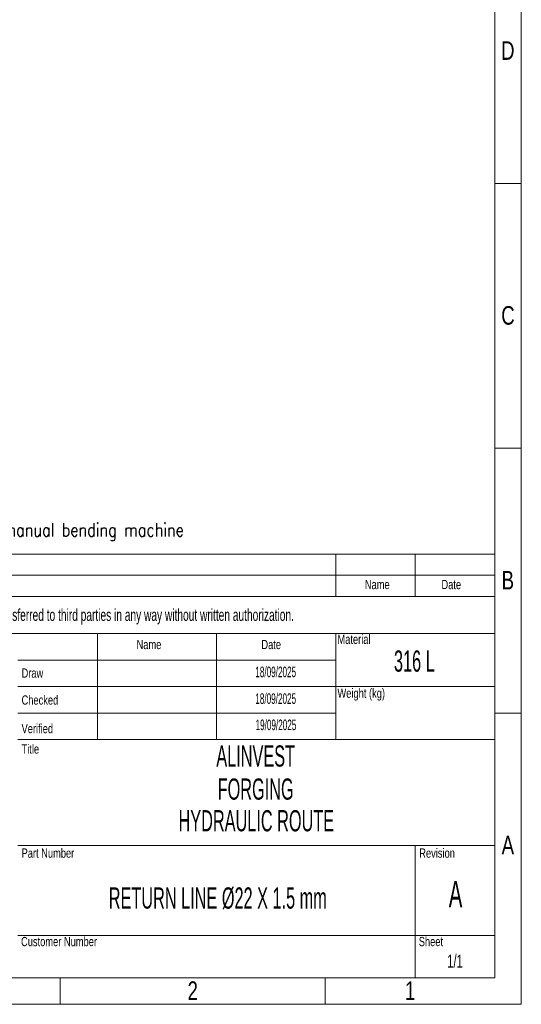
# Model space of a CAD drawing. Header units: millimetres. Extents: x 0 to 594, y 0 to 424.
# Tile 12 of 13: x 496 to 594, y 0 to 192. Entities that reach past the tile are written whole.
import ezdxf

# ---------------------------------------------------------------- set-up
doc = ezdxf.new("R2010")
doc.units = ezdxf.units.MM
doc.header["$LTSCALE"] = 0.25
doc.layers.add('SLD-0', color=179, linetype='Continuous')
doc.styles.add('AdskIsoMetric', font='romans.shx', dxfattribs={"width": 0.8, "height": 2.5})
doc.styles.add('SLDTEXTSTYLE1', font='TXT', dxfattribs={"width": 0.574367})
doc.styles.add('SLDTEXTSTYLE2', font='TXT', dxfattribs={"width": 0.638186})
doc.styles.add('SLDTEXTSTYLE3', font='TXT', dxfattribs={"width": 0.75})

# ---------------------------------------------------------------- blocks, each defined once
blk = doc.blocks.new('cajetin')
at = {"color": 7, "linetype": 'Continuous', "lineweight": 18}
for p, q in [((861, 615), (861, 0)), ((853.5, 607.5), (853.5, 7.5)), ((853.5, 232.5), (861, 232.5)), ((853.5, 157.5), (861, 157.5)), ((853.5, 82.5), (861, 82.5)), ((853.5, 7.5), (7.5, 7.5)), ((730.5, 7.5), (730.5, 0)), ((805.5, 7.5), (805.5, 0)), ((861, 0), (0, 0))]:
    blk.add_line(p, q, dxfattribs=at)
at = {"color": 7, "linetype": 'Continuous', "lineweight": 0, "char_height": 5.25, "attachment_point": 2, "style": 'SLDTEXTSTYLE3'}
for s, insert in [('D', (857.18, 272.74)), ('C', (857.23, 197.74)), ('B', (857.19, 122.74)), ('A', (857.2, 47.74)), ('2', (768.01, 6.49)), ('1', (829.51, 6.49))]:
    blk.add_mtext(s, dxfattribs=dict(at, insert=insert))

msp = doc.modelspace()

# ---------------------------------------------------------------- linework, layer by layer
at = {"color": 7, "linetype": 'Continuous', "lineweight": 18}
for p, q in [((402.554, 87.9617), (588.8258, 87.9617)), ((557.7805, 87.9617), (557.7805, 79.6829)), ((573.3031, 87.9617), (573.3031, 79.6829)), ((588.8258, 87.9617), (588.8258, 5.1742)), ((402.554, 83.8223), (588.8258, 83.8223)), ((402.554, 79.6829), (588.8258, 79.6829)), ((402.554, 72.439), (588.8258, 72.439)), ((511.2125, 72.439), (511.2125, 51.7422)), ((534.4965, 72.439), (534.4965, 51.7422)), ((557.7805, 72.439), (557.7805, 67.2648)), ((557.7805, 67.2648), (495.6899, 67.2648)), ((557.7805, 67.2648), (557.7805, 62.0906)), ((557.7805, 62.0906), (495.6899, 62.0906)), ((557.7805, 62.0906), (557.7805, 56.9164)), ((557.7805, 62.0906), (588.8258, 62.0906)), ((557.7805, 56.9164), (495.6899, 56.9164)), ((557.7805, 56.9164), (557.7805, 51.7422)), ((495.6899, 51.7422), (511.2125, 51.7422)), ((511.2125, 51.7422), (534.4965, 51.7422)), ((534.4965, 51.7422), (557.7805, 51.7422)), ((557.7805, 51.7422), (588.8258, 51.7422)), ((495.6899, 31.0453), (588.8258, 31.0453)), ((573.3031, 31.0453), (573.3031, 5.1742)), ((495.6899, 13.453), (588.8258, 13.453)), ((402.554, 5.1742), (588.8258, 5.1742))]:
    msp.add_line(p, q, dxfattribs=at)

# ---------------------------------------------------------------- block references
at = {"xscale": 0.689895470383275, "yscale": 0.689895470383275, "zscale": 0.689895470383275}
msp.add_blockref('cajetin', (0, 0), dxfattribs=at)

# ---------------------------------------------------------------- texts
at = {"insert": (406.1037, 93.9917), "char_height": 2.597254, "attachment_point": 1, "style": 'AdskIsoMetric'}
msp.add_mtext_dynamic_manual_height_columns('**The elbows will be manufactured from bent pipes using a manual bending machine', width=4135.891112, gutter_width=12.9863, heights=[0], dxfattribs=at)
at = {"color": 7, "linetype": 'Continuous', "lineweight": 0}
for s, insert, char_height, attachment_point, style in [('Name', (565.8754, 82.9285), 1.81098, 2, 'SLDTEXTSTYLE3'), ('Date', (580.3263, 82.9285), 1.81098, 2, 'SLDTEXTSTYLE3'), ('Name', (518.8753, 71.2092), 1.81098, 1, 'SLDTEXTSTYLE3'), ('Date', (543.2481, 71.2092), 1.81098, 1, 'SLDTEXTSTYLE3'), ('Material', (558.1015, 72.2284), 1.81098, 1, 'SLDTEXTSTYLE3'), ('316 L', (573.1138, 69.1394), 4.13937, 2, 'SLDTEXTSTYLE1'), ('Draw', (496.4143, 65.6342), 1.81098, 1, 'SLDTEXTSTYLE3'), ('Weight (kg)', (558.1015, 61.7008), 1.810976, 1, 'SLDTEXTSTYLE3'), ('Checked', (496.4143, 60.3598), 1.81098, 1, 'SLDTEXTSTYLE3'), ('Verified', (496.4143, 54.7803), 1.81098, 1, 'SLDTEXTSTYLE3'), ('Title', (496.4143, 50.7841), 1.81098, 1, 'SLDTEXTSTYLE3'), ('ALINVEST', (542.1303, 50.5851), 4.13937, 2, 'SLDTEXTSTYLE1'), ('FORGING ', (542.1303, 44.1264), 4.13937, 2, 'SLDTEXTSTYLE1'), ('Part Number', (496.4143, 30.4499), 1.810976, 1, 'SLDTEXTSTYLE3'), ('Revision', (574.0731, 30.4499), 1.81098, 1, 'SLDTEXTSTYLE3'), ('Customer Number', (496.3135, 13.1674), 1.810976, 1, 'SLDTEXTSTYLE3'), ('Sheet', (573.9722, 13.1674), 1.81098, 1, 'SLDTEXTSTYLE3')]:
    msp.add_mtext(s, dxfattribs=dict(at, insert=insert, char_height=char_height, attachment_point=attachment_point, style=style))
at = {"layer": 'SLD-0', "color": 7, "attachment_point": 2}
for s, insert, char_height, style in [('This drawing is property of INSERTEC. Must not be copier or transferred to third parties in any way without written authorization.', (493.2748, 77.2414), 2.3283972, 'SLDTEXTSTYLE2'), ('18/09/2025', (546.0436, 65.9836), 2.06969, 'SLDTEXTSTYLE1'), ('18/09/2025', (546.0434, 60.7625), 2.06969, 'SLDTEXTSTYLE1'), ('19/09/2025', (546.0895, 55.6359), 2.06969, 'SLDTEXTSTYLE1'), ('HYDRAULIC ROUTE', (542.2636, 37.9372), 4.139373, 'SLDTEXTSTYLE1'), ('A', (581.1626, 24.1166), 5.1742, 'SLDTEXTSTYLE1'), ('1/1', (581.0594, 9.7296), 2.58711, 'SLDTEXTSTYLE2')]:
    msp.add_mtext(s, dxfattribs=dict(at, insert=insert, char_height=char_height, style=style))
at = {"layer": 'SLD-0', "color": 7, "insert": (534.7321, 22.8382), "char_height": 4.139373, "width": 92.013082, "attachment_point": 2, "style": 'SLDTEXTSTYLE1'}
msp.add_mtext('RETURN LINE Ø22 X 1.5 mm', dxfattribs=at)

doc.saveas('drawing.dxf')
